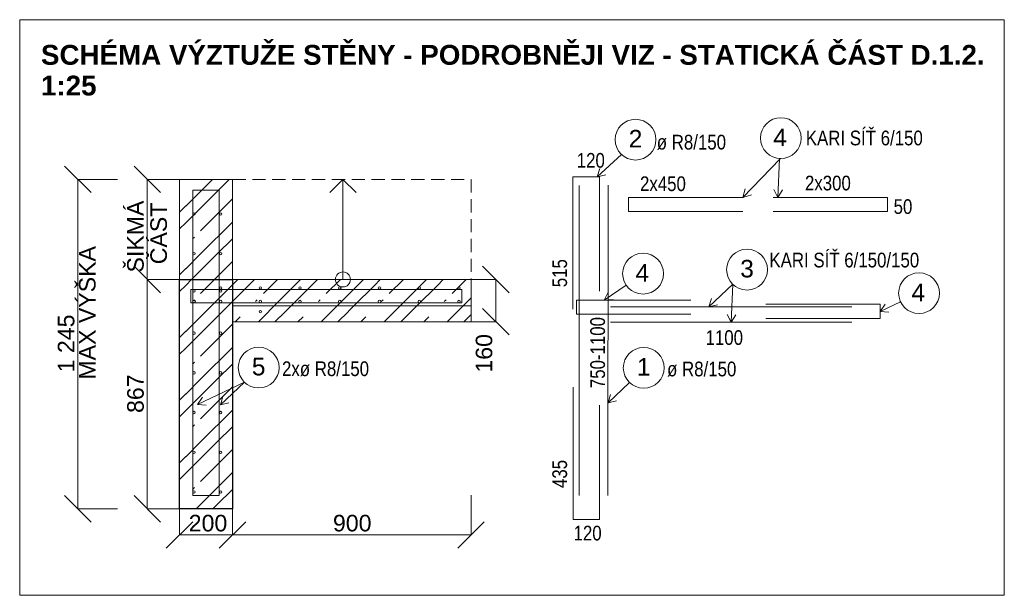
# Model space of a CAD drawing. Header units: millimetres. Extents: x 126830 to 197420, y -10585 to 21156.
# Tile 80 of 100: x 193688 to 197405, y 2380 to 4555. Entities that reach past the tile are written whole.
import ezdxf

# ---------------------------------------------------------------- set-up
doc = ezdxf.new("R2010")
doc.units = ezdxf.units.MM
doc.header["$MEASUREMENT"] = 0
doc.linetypes.add('čárkovaná 3', pattern=[75, 50, -25])
for name, color, linetype in [('Kóty - SP', 7, 'Continuous'), ('Nové_Situace - terén', 7, 'Continuous'), ('Popis', 7, 'Continuous'), ('Popis_CZ', 7, 'Continuous'), ('Situace - terén', 7, 'Continuous')]:
    doc.layers.add(name, color=color, linetype=linetype)
doc.styles.add('GENEROVANÝ_STYL_1', font='txt')
doc.styles.add('GENEROVANÝ_STYL_2', font='txt')
doc.styles.add('GENEROVANÝ_STYL_3', font='txt')
doc.styles.add('GENEROVANÝ_STYL_4', font='txt')
doc.dimstyles.new('GENEROVANÝ_STYL__10', dxfattribs={"dimtxt": 62.5, "dimasz": 95, "dimexe": 0.18, "dimexo": 150, "dimgap": 0, "dimtad": 1, "dimtih": 1, "dimtoh": 1, "dimdec": 0, "dimzin": 0, "dimdsep": 46, "dimtxsty": 'GENEROVANÝ_STYL_2', "dimblk": 'ARROWHEAD_6', "dimblk1": 'ARROWHEAD_6', "dimblk2": 'ARROWHEAD_6', "dimcen": 0.09, "dimclrd": 154, "dimclre": 154, "dimclrt": 154, "dimazin": 0, "dimtfac": 1, "dimtdec": 4, "dimtmove": 0, "dimatfit": 3, "dimfxl": 1, "dimtolj": 1, "dimtzin": 0, "dimarcsym": 0})
doc.dimstyles.new('GENEROVANÝ_STYL__4', dxfattribs={"dimtxt": 62.5, "dimasz": 95, "dimexe": 0.18, "dimexo": 150, "dimgap": 0, "dimtad": 1, "dimdec": 0, "dimzin": 0, "dimdsep": 46, "dimtxsty": 'GENEROVANÝ_STYL_2', "dimblk": 'ARROWHEAD_6', "dimblk1": 'ARROWHEAD_6', "dimblk2": 'ARROWHEAD_6', "dimcen": 0.09, "dimclrd": 154, "dimclre": 154, "dimclrt": 154, "dimazin": 0, "dimtfac": 1, "dimtdec": 4, "dimtmove": 0, "dimatfit": 3, "dimfxl": 1, "dimtolj": 1, "dimtzin": 0, "dimarcsym": 0})
doc.dimstyles.new('GENEROVANÝ_STYL__5', dxfattribs={"dimtxt": 62.5, "dimasz": 95, "dimexe": 0.18, "dimexo": 150, "dimgap": 0, "dimtad": 1, "dimdec": 0, "dimzin": 0, "dimdsep": 46, "dimtxsty": 'GENEROVANÝ_STYL_2', "dimblk": 'ARROWHEAD_6', "dimblk1": 'ARROWHEAD_6', "dimblk2": 'ARROWHEAD_6', "dimcen": 0.09, "dimclrd": 154, "dimclre": 154, "dimclrt": 154, "dimazin": 0, "dimtfac": 1, "dimtdec": 4, "dimtmove": 2, "dimatfit": 3, "dimfxl": 1, "dimtolj": 1, "dimtzin": 0, "dimarcsym": 0})
doc.dimstyles.new('GENEROVANÝ_STYL__9', dxfattribs={"dimtxt": 62.5, "dimasz": 95, "dimexe": 0.18, "dimexo": 150, "dimgap": 0, "dimtad": 1, "dimtih": 1, "dimtoh": 1, "dimdec": 0, "dimzin": 0, "dimdsep": 46, "dimtxsty": 'GENEROVANÝ_STYL_2', "dimblk": 'ARROWHEAD_6', "dimblk1": 'ARROWHEAD_6', "dimblk2": 'ARROWHEAD_6', "dimcen": 0.09, "dimclrd": 154, "dimclre": 154, "dimclrt": 154, "dimazin": 0, "dimtfac": 1, "dimtdec": 4, "dimtmove": 2, "dimatfit": 3, "dimfxl": 1, "dimtolj": 1, "dimtzin": 0, "dimarcsym": 0})

# ---------------------------------------------------------------- blocks, each defined once
blk = doc.blocks.new('*X202', base_point=(40059.5, 0))
at = {"layer": 'Situace - terén', "color": 21, "linetype": 'Continuous', "lineweight": 20, "true_color": 0xffaaaa}
for p, q in [((194608.1, 3432.9), (194649.2, 3473.9)), ((194671.4, 3432.9), (194712.4, 3473.9)), ((194845.6, 3432.9), (194886.7, 3473.9)), ((194908.9, 3432.9), (194949.9, 3473.9)), ((195083.1, 3432.9), (195124.2, 3473.9)), ((195146.4, 3432.9), (195187.4, 3473.9)), ((195320.6, 3432.9), (195361.7, 3473.9)), ((194501.3, 3413.9), (194520.3, 3432.9)), ((194589.2, 3413.9), (194608.1, 3432.9)), ((194651.7, 3413.9), (194670.6, 3432.9)), ((194738.8, 3413.9), (194757.8, 3432.9)), ((194826.7, 3413.9), (194845.6, 3432.9)), ((194889.2, 3413.9), (194908.1, 3432.9)), ((194976.3, 3413.9), (194995.3, 3432.9)), ((195064.2, 3413.9), (195083.1, 3432.9)), ((195126.7, 3413.9), (195145.6, 3432.9)), ((195213.8, 3413.9), (195232.8, 3432.9)), ((195301.7, 3413.9), (195320.6, 3432.9)), ((195364.2, 3413.9), (195383.1, 3432.9)), ((195383.9, 3432.9), (195392.2, 3441.2))]:
    blk.add_line(p, q, dxfattribs=at)
blk = doc.blocks.new('výplň_50_2', base_point=(40059.5, 0))
at = {"layer": 'Situace - terén', "color": 1, "linetype": 'Continuous', "lineweight": 13, "flags": 128}
blk.add_lwpolyline([(194491.5, 3413.9), (195392.2, 3413.9), (195392.2, 3473.9), (194491.5, 3473.9)], close=True, dxfattribs=at)
at = {"layer": 'Situace - terén', "color": 21, "linetype": 'Continuous', "lineweight": 20, "true_color": 0xffaaaa}
blk.add_blockref('*X202', (40059.5, 0), dxfattribs=at)
blk = doc.blocks.new('*X204', base_point=(40059.5, 0))
at = {"layer": 'Situace - terén', "color": 21, "linetype": 'Continuous', "lineweight": 20, "true_color": 0xffaaaa}
for p, q in [((194491.5, 3553.7), (194511.3, 3573.5)), ((194552.3, 3551.3), (194574.5, 3573.5)), ((194608.1, 3520), (194661.6, 3573.5)), ((194649.2, 3473.9), (194748.8, 3573.5)), ((194789.8, 3551.3), (194812, 3573.5)), ((194845.6, 3520), (194899.1, 3573.5)), ((194886.7, 3473.9), (194986.3, 3573.5)), ((195027.3, 3551.3), (195049.5, 3573.5)), ((195083.1, 3520), (195136.6, 3573.5)), ((195124.2, 3473.9), (195223.8, 3573.5)), ((195264.8, 3551.3), (195287, 3573.5)), ((195320.6, 3520), (195374.1, 3573.5)), ((194491.5, 3490.5), (194552.3, 3551.3)), ((194712.4, 3473.9), (194789.8, 3551.3)), ((194949.9, 3473.9), (195027.3, 3551.3)), ((195187.4, 3473.9), (195264.8, 3551.3)), ((194578.2, 3490.1), (194585.2, 3497.1)), ((194815.7, 3490.1), (194822.7, 3497.1)), ((195053.2, 3490.1), (195060.2, 3497.1)), ((195290.7, 3490.1), (195297.7, 3497.1)), ((195361.7, 3473.9), (195392.2, 3504.5))]:
    blk.add_line(p, q, dxfattribs=at)
blk = doc.blocks.new('výplň_51_2', base_point=(40059.5, 0))
at = {"layer": 'Situace - terén', "color": 1, "linetype": 'Continuous', "lineweight": 13, "flags": 128}
blk.add_lwpolyline([(194491.5, 3473.9), (195392.2, 3473.9), (195392.2, 3573.5), (194491.5, 3573.5)], close=True, dxfattribs=at)
at = {"layer": 'Situace - terén', "color": 21, "linetype": 'Continuous', "lineweight": 20, "true_color": 0xffaaaa}
blk.add_blockref('*X204', (40059.5, 0), dxfattribs=at)
blk = doc.blocks.new('Čára_29_2', base_point=(195868.6, 3960.8))
at = {"layer": 'Popis', "color": 7, "linetype": 'Continuous', "lineweight": 13}
for q in [(195959.4, 4046.2), (195878.2, 3992.5), (195900.9, 3968.4)]:
    blk.add_line((195868.6, 3960.8), q, dxfattribs=at)
blk = doc.blocks.new('Čára_30_2', base_point=(195909.2, 3107.6))
at = {"layer": 'Popis', "color": 7, "linetype": 'Continuous', "lineweight": 13}
for q in [(195990.5, 3184), (195918.8, 3139.4), (195941.5, 3115.2)]:
    blk.add_line((195909.2, 3107.6), q, dxfattribs=at)
blk = doc.blocks.new('Čára_31_2', base_point=(196289.5, 3469.8))
at = {"layer": 'Popis', "color": 7, "linetype": 'Continuous', "lineweight": 13}
for q in [(196380.3, 3555.1), (196299.1, 3501.5), (196321.8, 3477.3)]:
    blk.add_line((196289.5, 3469.8), q, dxfattribs=at)
blk = doc.blocks.new('Čára_32_2', base_point=(194908.5, 3573.5))
at = {"layer": 'Situace - terén', "color": 7, "linetype": 'Continuous', "lineweight": 13}
for p, q in [((194908.5, 3951.8), (194858.5, 3901.8)), ((194908.5, 3573.5), (194908.5, 3951.8)), ((194908.5, 3951.8), (194958.5, 3901.8))]:
    blk.add_line(p, q, dxfattribs=at)
blk = doc.blocks.new('Čára_33_2', base_point=(196374.2, 3411.8))
at = {"layer": 'Popis', "color": 7, "linetype": 'Continuous', "lineweight": 13}
for q in [(196380.3, 3555.1), (196358.9, 3441.2), (196392, 3439.7)]:
    blk.add_line((196374.2, 3411.8), q, dxfattribs=at)
blk = doc.blocks.new('Čára_43_2', base_point=(196418.4, 3883.6))
at = {"layer": 'Popis', "color": 7, "linetype": 'Continuous', "lineweight": 13}
for q in [(196558.6, 4029.4), (196426.3, 3915.8), (196450.2, 3892.8)]:
    blk.add_line((196418.4, 3883.6), q, dxfattribs=at)
blk = doc.blocks.new('Čára_44_2', base_point=(196550.7, 3883.6))
at = {"layer": 'Popis', "color": 7, "linetype": 'Continuous', "lineweight": 13}
for q in [(196555.9, 4029.4), (196535.2, 3912.9), (196568.3, 3911.7)]:
    blk.add_line((196550.7, 3883.6), q, dxfattribs=at)
blk = doc.blocks.new('Čára_45_2', base_point=(196936.6, 3452.3))
at = {"layer": 'Popis', "color": 7, "linetype": 'Continuous', "lineweight": 13}
for q in [(197013.4, 3488.7), (196955.4, 3479.6), (196969.6, 3449.6)]:
    blk.add_line((196936.6, 3452.3), q, dxfattribs=at)
blk = doc.blocks.new('Čára_46_2', base_point=(195894.9, 3495.1))
at = {"layer": 'Popis', "color": 7, "linetype": 'Continuous', "lineweight": 13}
for q in [(195977.8, 3551.9), (195909.2, 3525), (195928, 3497.6)]:
    blk.add_line((195894.9, 3495.1), q, dxfattribs=at)
blk = doc.blocks.new('*D233', base_point=(40059.5, 0))
at = {"layer": 'Kóty - SP', "color": 154, "linetype": 'Continuous', "lineweight": 13}
for p, q in [((193958, 3901.8), (193858, 4001.8)), ((193908, 2707), (193908, 3951.8)), ((194058, 3951.8), (193908, 3951.8)), ((193858, 2757), (193958, 2657)), ((194058, 2707), (193908, 2707))]:
    blk.add_line(p, q, dxfattribs=at)
at = {"layer": 'Kóty - SP', "color": 154, "lineweight": 13, "insert": (193895.5, 3222.5), "char_height": 62.5, "attachment_point": 7, "rotation": 90, "style": 'GENEROVANÝ_STYL_2'}
blk.add_mtext('\\A1;{\\pql;\\fArial|b0|i0|c0|p38;1\xa0245}', dxfattribs=at)
blk = doc.blocks.new('ARROWHEAD_6')
at = {"color": 0, "linetype": 'Continuous', "lineweight": 0}
for p, q in [((-0.5, -0.5), (0.5, 0.5)), ((0, 0), (-1, 0))]:
    blk.add_line(p, q, dxfattribs=at)
blk = doc.blocks.new('*D234', base_point=(40059.5, 0))
at = {"layer": 'Kóty - SP', "color": 154, "linetype": 'Continuous', "lineweight": 13}
for p, q in [((194119.8, 3623.5), (194219.8, 3523.5)), ((194169.8, 2707), (194169.8, 3573.5)), ((194319.8, 3573.5), (194169.8, 3573.5)), ((194119.8, 2757), (194219.8, 2657)), ((194319.8, 2707), (194169.8, 2707))]:
    blk.add_line(p, q, dxfattribs=at)
at = {"layer": 'Kóty - SP', "color": 154, "lineweight": 13, "insert": (194157.3, 3069.1), "char_height": 62.5, "attachment_point": 7, "rotation": 90, "style": 'GENEROVANÝ_STYL_2'}
blk.add_mtext('\\A1;{\\pql;\\fArial|b0|i0|c0|p38;867}', dxfattribs=at)
blk = doc.blocks.new('*D235', base_point=(40059.5, 0))
at = {"layer": 'Kóty - SP', "color": 154, "linetype": 'Continuous', "lineweight": 13}
for p, q in [((194219.8, 3901.8), (194119.8, 4001.8)), ((194169.8, 3573.5), (194169.8, 3951.8)), ((194319.8, 3951.8), (194169.8, 3951.8)), ((194119.8, 3623.5), (194219.8, 3523.5)), ((194319.8, 3573.5), (194169.8, 3573.5))]:
    blk.add_line(p, q, dxfattribs=at)
at = {"layer": 'Kóty - SP', "color": 154, "lineweight": 13, "char_height": 62.5, "attachment_point": 7, "rotation": 90, "style": 'GENEROVANÝ_STYL_2'}
for s, insert in [('\\A1;{\\pql;\\fArial|b0|i0|c0|p38;ŠIKMÁ}', (194157.3, 3599.8)), ('\\A1;{\\pql;\\fArial|b0|i0|c0|p38; ČÁST}', (194244.8, 3606.7))]:
    blk.add_mtext(s, dxfattribs=dict(at, insert=insert))
blk = doc.blocks.new('*D254', base_point=(40059.5, 0))
at = {"layer": 'Kóty - SP', "color": 154, "linetype": 'Continuous', "lineweight": 13}
for p, q in [((194291.5, 2608.2), (194291.5, 2758.2)), ((194491.5, 2608.2), (194491.5, 2758.2)), ((194341.5, 2658.2), (194241.5, 2558.2)), ((194541.5, 2658.2), (194441.5, 2558.2)), ((194291.5, 2608.2), (194491.5, 2608.2))]:
    blk.add_line(p, q, dxfattribs=at)
at = {"layer": 'Kóty - SP', "color": 154, "lineweight": 13, "insert": (194326.3, 2620.7), "char_height": 62.5, "attachment_point": 7, "style": 'GENEROVANÝ_STYL_2'}
blk.add_mtext('\\A1;{\\pql;\\fArial|b0|i0|c0|p38;200}', dxfattribs=at)
blk = doc.blocks.new('*D255', base_point=(40059.5, 0))
at = {"layer": 'Kóty - SP', "color": 154, "linetype": 'Continuous', "lineweight": 13}
for p, q in [((194491.5, 2608.2), (194491.5, 2758.2)), ((195392.2, 2608.2), (195392.2, 2758.2)), ((194541.5, 2658.2), (194441.5, 2558.2)), ((195342.2, 2558.2), (195442.2, 2658.2)), ((194491.5, 2608.2), (195392.2, 2608.2))]:
    blk.add_line(p, q, dxfattribs=at)
at = {"layer": 'Kóty - SP', "color": 154, "lineweight": 13, "insert": (194870.7, 2620.7), "char_height": 62.5, "attachment_point": 7, "style": 'GENEROVANÝ_STYL_2'}
blk.add_mtext('\\A1;{\\pql;\\fArial|b0|i0|c0|p38;900}', dxfattribs=at)
blk = doc.blocks.new('*D256', base_point=(40059.5, 0))
at = {"layer": 'Kóty - SP', "color": 154, "linetype": 'Continuous', "lineweight": 13}
for p, q in [((195535.5, 3523.5), (195435.5, 3623.5)), ((195485.5, 3573.5), (195335.5, 3573.5)), ((195485.5, 3413.9), (195485.5, 3573.5)), ((195435.5, 3463.9), (195535.5, 3363.9)), ((195485.5, 3413.9), (195335.5, 3413.9))]:
    blk.add_line(p, q, dxfattribs=at)
at = {"layer": 'Kóty - SP', "color": 154, "lineweight": 13, "insert": (195473, 3221.6), "char_height": 62.5, "attachment_point": 7, "rotation": 90, "style": 'GENEROVANÝ_STYL_2'}
blk.add_mtext('\\A1;{\\pql;\\fArial|b0|i0|c0|p38;160}', dxfattribs=at)
blk = doc.blocks.new('*X279', base_point=(40059.5, 0))
at = {"layer": 'Nové_Situace - terén', "color": 21, "linetype": 'Continuous', "lineweight": 20, "true_color": 0xffaaaa}
for p, q in [((194314.8, 3551.3), (194337, 3573.5)), ((194370.6, 3520), (194424.1, 3573.5)), ((194291.5, 3528), (194314.8, 3551.3)), ((194370.6, 3432.9), (194491.5, 3553.7)), ((194340.7, 3490.1), (194347.7, 3497.1)), ((194433.9, 3432.9), (194491.5, 3490.5)), ((194314.8, 3377), (194370.6, 3432.9)), ((194314.8, 3314.5), (194433.1, 3432.9)), ((194370.6, 3283.3), (194491.5, 3404.1)), ((194291.5, 3354.5), (194314.8, 3377.8)), ((194291.5, 3291.2), (194314.8, 3314.5)), ((194370.6, 3196.2), (194491.5, 3317)), ((194340.7, 3253.4), (194347.7, 3260.4)), ((194433.9, 3196.2), (194491.5, 3253.7)), ((194314.8, 3140.3), (194370.6, 3196.2)), ((194314.8, 3077.8), (194433.1, 3196.2)), ((194370.6, 3046.5), (194491.5, 3167.3)), ((194291.5, 3117.7), (194314.8, 3141)), ((194291.5, 3054.5), (194314.8, 3077.8)), ((194370.6, 2959.4), (194491.5, 3080.2)), ((194340.7, 3016.6), (194347.7, 3023.6)), ((194433.9, 2959.4), (194491.5, 3017)), ((194314.8, 2903.5), (194370.6, 2959.4)), ((194314.8, 2841), (194433.1, 2959.4)), ((194291.5, 2881), (194314.8, 2904.3)), ((194370.6, 2809.8), (194491.5, 2930.6)), ((194291.5, 2817.7), (194314.8, 2841)), ((194370.6, 2722.7), (194491.5, 2843.5)), ((194340.7, 2779.9), (194347.7, 2786.9)), ((194433.9, 2722.7), (194491.5, 2780.2)), ((194354.9, 2707), (194370.6, 2722.7)), ((194417.4, 2707), (194433.1, 2722.7))]:
    blk.add_line(p, q, dxfattribs=at)
blk = doc.blocks.new('výplň_62_2', base_point=(40059.5, 0))
at = {"layer": 'Nové_Situace - terén', "color": 1, "linetype": 'Continuous', "lineweight": 25, "flags": 128}
blk.add_lwpolyline([(194491.5, 2707), (194291.5, 2707), (194291.5, 3573.5), (194491.5, 3573.5)], close=True, dxfattribs=at)
at = {"layer": 'Nové_Situace - terén', "color": 21, "linetype": 'Continuous', "lineweight": 20, "true_color": 0xffaaaa}
blk.add_blockref('*X279', (40059.5, 0), dxfattribs=at)
blk = doc.blocks.new('*X291', base_point=(40059.5, 0))
at = {"layer": 'Situace - terén', "color": 21, "linetype": 'Continuous', "lineweight": 20, "true_color": 0xffaaaa}
for p, q in [((194370.6, 3906.4), (194416, 3951.8)), ((194433.9, 3906.4), (194479.3, 3951.8)), ((194314.8, 3850.5), (194370.6, 3906.4)), ((194314.8, 3788), (194433.1, 3906.4)), ((194370.6, 3756.8), (194491.5, 3877.6)), ((194291.5, 3828), (194314.8, 3851.3)), ((194291.5, 3764.7), (194314.8, 3788)), ((194370.6, 3669.7), (194491.5, 3790.5)), ((194340.7, 3726.9), (194347.7, 3733.9)), ((194433.9, 3669.7), (194491.5, 3727.2)), ((194314.8, 3613.8), (194370.6, 3669.7)), ((194337, 3573.5), (194433.1, 3669.7)), ((194291.5, 3591.2), (194314.8, 3614.5)), ((194424.1, 3573.5), (194491.5, 3640.8))]:
    blk.add_line(p, q, dxfattribs=at)
blk = doc.blocks.new('výplň_68_2', base_point=(40059.5, 0))
at = {"layer": 'Situace - terén', "color": 1, "linetype": 'Continuous', "lineweight": 13, "flags": 128}
blk.add_lwpolyline([(194491.5, 3573.5), (194291.5, 3573.5), (194291.5, 3951.8), (194491.5, 3951.8)], close=True, dxfattribs=at)
at = {"layer": 'Situace - terén', "color": 21, "linetype": 'Continuous', "lineweight": 20, "true_color": 0xffaaaa}
blk.add_blockref('*X291', (40059.5, 0), dxfattribs=at)
blk = doc.blocks.new('Čára_47_2', base_point=(194446.1, 3099.6))
at = {"layer": 'Popis', "color": 7, "linetype": 'Continuous', "lineweight": 13}
for q in [(194536.9, 3185), (194455.6, 3131.4), (194478.3, 3107.2)]:
    blk.add_line((194446.1, 3099.6), q, dxfattribs=at)
blk = doc.blocks.new('Čára_48_2', base_point=(194359.1, 3101.4))
at = {"layer": 'Popis', "color": 7, "linetype": 'Continuous', "lineweight": 13}
for q in [(194536.9, 3185), (194378, 3128.6), (194392.1, 3098.6)]:
    blk.add_line((194359.1, 3101.4), q, dxfattribs=at)

msp = doc.modelspace()

# ---------------------------------------------------------------- linework, layer by layer
at = {"color": 1, "linetype": 'Continuous', "lineweight": 18}
msp.add_line((194278.2, 3573.5), (195392.2, 3573.5), dxfattribs=at)
at = {"layer": 'Popis', "color": 7, "linetype": 'Continuous', "lineweight": 13}
for centre in [(196013, 4101.7), (196561.4, 4107.6), (196433.9, 3610.6), (196041.4, 3595.6), (197083.1, 3521.7), (194590.4, 3240.5), (196044, 3239.5)]:
    msp.add_circle(centre, 77.1, dxfattribs=at)
at = {"layer": 'Situace - terén', "color": 7, "linetype": 'Continuous', "lineweight": 13}
for p, q in [((193688.2, 4555.1), (197405, 4555.1)), ((193688.2, 2380), (193688.2, 4555.1)), ((197405, 4555.1), (197405, 2380)), ((194491.5, 3573.5), (194491.5, 3951.8)), ((197405, 2380), (193688.2, 2380))]:
    msp.add_line(p, q, dxfattribs=at)
at = {"layer": 'Situace - terén', "color": 1, "linetype": 'čárkovaná 3', "lineweight": 13}
for p, q in [((194491.5, 3951.8), (195392.2, 3951.8)), ((195392.2, 3951.8), (195392.2, 3573.5))]:
    msp.add_line(p, q, dxfattribs=at)
at = {"layer": 'Situace - terén', "color": 5, "linetype": 'Continuous', "lineweight": 13}
for p, q in [((195876.5, 3960.8), (195776.5, 3960.8)), ((195776.5, 3960.8), (195776.5, 3460.8)), ((195810.1, 3960.8), (195868.6, 3960.8)), ((195876.5, 3528.8), (195876.5, 3960.8)), ((194341.5, 2757.5), (194341.5, 3911.1)), ((194341.5, 3911.1), (194441.5, 3911.1)), ((194441.5, 3911.1), (194441.5, 2757.5)), ((195799.7, 2757.5), (195799.7, 3928.6)), ((195910.1, 3930.1), (195908.8, 2757.5)), ((194441.5, 3775), (194441.5, 3898)), ((195986.4, 3883.6), (195986.4, 3830.3)), ((196418.4, 3883.6), (195986.4, 3883.6)), ((196532.5, 3883.6), (196964.5, 3883.6)), ((196964.5, 3883.6), (196964.5, 3830.3)), ((195986.4, 3830.3), (196418.4, 3830.3)), ((196964.5, 3830.3), (196532.5, 3830.3)), ((194333.8, 3535.5), (195356.9, 3535.5)), ((194333.8, 3485.1), (194333.8, 3535.5)), ((195356.9, 3485.1), (195356.9, 3535.5)), ((195789.9, 3495.1), (195789.9, 3441.8)), ((196221.9, 3495.1), (195789.9, 3495.1)), ((194333.8, 3485.1), (195356.9, 3485.1)), ((195918.9, 3469.8), (196829.6, 3469.8)), ((196504.6, 3479.8), (196936.6, 3479.8)), ((196936.6, 3479.8), (196936.6, 3426.5)), ((195789.9, 3441.8), (196221.9, 3441.8)), ((196936.6, 3426.5), (196504.6, 3426.5)), ((195918.9, 3411.8), (196829.6, 3411.8)), ((195777.1, 2666.1), (195777.1, 3166.1)), ((195877.1, 3098.1), (195877.1, 2666.1)), ((194441.5, 2757.5), (194341.5, 2757.5)), ((195877.1, 2666.1), (195777.1, 2666.1))]:
    msp.add_line(p, q, dxfattribs=at)
at = {"layer": 'Situace - terén', "color": 1, "linetype": 'Continuous', "lineweight": 13}
msp.add_line((194491.5, 3573.5), (194291.5, 3573.5), dxfattribs=at)
at = {"layer": 'Situace - terén', "color": 5, "linetype": 'Continuous', "lineweight": 13}
for centre in [(194346.1, 3820.6), (194446.5, 3820.6), (194346.1, 3670.6), (194346.1, 3670.6), (194446.5, 3670.6), (194446.5, 3670.6), (194346.1, 3529.9), (194446.5, 3541.4), (194446.5, 3529.8), (194596.5, 3541.4), (194746.5, 3541.4), (194896.5, 3541.4), (195046.5, 3541.4), (195196.5, 3541.4), (195346.5, 3541.4), (194346.7, 3490.3), (194446.5, 3490.3), (194596.5, 3490.3), (194746.5, 3490.3), (194896.5, 3490.3), (195046.5, 3490.3), (195196.5, 3490.3), (195346.5, 3490.3), (194596.5, 3451.6), (194346.1, 3370.6), (194446.5, 3370.6), (194346.1, 3220.6), (194346.1, 3220.6), (194446.5, 3220.6), (194446.5, 3220.6), (194346.1, 3070.6), (194446.5, 3070.6), (194346.1, 2920.6), (194446.5, 2920.6), (194346.1, 2770.6), (194446.5, 2770.6)]:
    msp.add_circle(centre, 4.67, dxfattribs=at)
at = {"layer": 'Situace - terén', "color": 7, "linetype": 'Continuous', "lineweight": 13}
msp.add_circle((194908.5, 3573.5), 28.4, dxfattribs=at)

# ---------------------------------------------------------------- block references
at = {"layer": 'Nové_Situace - terén', "color": 21, "linetype": 'Continuous', "lineweight": 20, "true_color": 0xffaaaa}
msp.add_blockref('výplň_62_2', (40059.5, 0), dxfattribs=at)
at = {"layer": 'Popis', "color": 7, "linetype": 'Continuous', "lineweight": 13}
for name, p in [('Čára_29_2', (195868.6, 3960.8)), ('Čára_43_2', (196418.4, 3883.6)), ('Čára_44_2', (196550.7, 3883.6)), ('Čára_46_2', (195894.9, 3495.1)), ('Čára_31_2', (196289.5, 3469.8)), ('Čára_33_2', (196374.2, 3411.8)), ('Čára_45_2', (196936.6, 3452.3)), ('Čára_48_2', (194359.1, 3101.4)), ('Čára_47_2', (194446.1, 3099.6)), ('Čára_30_2', (195909.2, 3107.6))]:
    msp.add_blockref(name, p, dxfattribs=at)
at = {"layer": 'Situace - terén', "color": 21, "linetype": 'Continuous', "lineweight": 20, "true_color": 0xffaaaa}
for name in ['výplň_68_2', 'výplň_51_2', 'výplň_50_2']:
    msp.add_blockref(name, (40059.5, 0), dxfattribs=at)
at = {"layer": 'Situace - terén', "color": 7, "linetype": 'Continuous', "lineweight": 13}
msp.add_blockref('Čára_32_2', (194908.5, 3573.5), dxfattribs=at)

# ---------------------------------------------------------------- texts
at = {"color": 7, "linetype": 'Continuous', "lineweight": 20, "insert": (193768.6, 4267.6), "char_height": 75, "attachment_point": 7, "line_spacing_factor": 0.928077, "style": 'GENEROVANÝ_STYL_4'}
msp.add_mtext('\\A1;{\\pql;\\fArial|b1|i0|c238|p38;SCHÉMA VÝZTUŽE STĚNY\\fArial|b1|i0|c238|p38; - PODROBNĚJI VIZ - STATICKÁ ČÁST D.1.2.\\P\\pql;\\fArial|b1|i0|c238|p38;1:25}', dxfattribs=at)
at = {"color": 7, "linetype": 'Continuous', "lineweight": 13, "char_height": 55.5, "attachment_point": 7, "style": 'GENEROVANÝ_STYL_3'}
for s, insert in [('\\A1;{\\pql;\\fArial Narrow|b0|i0|c238|p34;KARI SÍŤ 6/150}', (196655.7, 4079.5)), ('\\A1;{\\pql;\\fArial Narrow|b0|i0|c238|p34;ø R\\fArial Narrow|b0|i0|c238|p34;8\\fArial Narrow|b0|i0|c238|p34;/\\fArial Narrow|b0|i0|c238|p34;150}', (196093.1, 4063)), ('\\A1;{\\pql;\\fArial Narrow|b0|i0|c238|p34;120}', (195791, 3995)), ('\\A1;{\\pql;\\fArial Narrow|b0|i0|c238|p34;2x450}', (196029.8, 3906.7)), ('\\A1;{\\pql;\\fArial Narrow|b0|i0|c238|p34;2x\\fArial Narrow|b0|i0|c238|p34;300}', (196652.5, 3909.2)), ('\\A1;{\\pql;\\fArial Narrow|b0|i0|c238|p34;50}', (196987.2, 3820.4)), ('\\A1;{\\pql;\\fArial Narrow|b0|i0|c238|p34;KARI SÍŤ 6/150/150}', (196518.3, 3618.3)), ('\\A1;{\\pql;\\fArial Narrow|b0|i0|c238|p34;1100}', (196277.3, 3325.5)), ('\\A1;{\\pql;\\fArial Narrow|b0|i0|c238|p34;2xø R\\fArial Narrow|b0|i0|c238|p34;8/150}', (194678.4, 3207)), ('\\A1;{\\pql;\\fArial Narrow|b0|i0|c238|p34;ø R\\fArial Narrow|b0|i0|c238|p34;8\\fArial Narrow|b0|i0|c238|p34;/\\fArial Narrow|b0|i0|c238|p34;150}', (196132, 3206)), ('\\A1;{\\pql;\\fArial Narrow|b0|i0|c238|p34;120}', (195779, 2586.5))]:
    msp.add_mtext(s, dxfattribs=dict(at, insert=insert))
at = {"color": 7, "linetype": 'Continuous', "lineweight": 13, "char_height": 55.5, "attachment_point": 7, "rotation": 90, "style": 'GENEROVANÝ_STYL_3'}
for s, insert in [('\\A1;{\\pql;\\fArial Narrow|b0|i0|c238|p34;515}', (195755.1, 3544.2)), ('\\A1;{\\pql;\\fArial Narrow|b0|i0|c238|p34;750-1100}', (195898.4, 3162.9)), ('\\A1;{\\pql;\\fArial Narrow|b0|i0|c238|p34;435}', (195755.2, 2785.5))]:
    msp.add_mtext(s, dxfattribs=dict(at, insert=insert))
at = {"layer": 'Kóty - SP', "color": 154, "linetype": 'Continuous', "lineweight": 13, "insert": (193912, 3447.4), "char_height": 62.5, "attachment_point": 2, "rotation": 90, "style": 'GENEROVANÝ_STYL_2'}
msp.add_mtext('\\A1;{\\pqc;\\fArial|b0|i0|c0|p38;MAX VÝŠKA}', dxfattribs=at)
at = {"layer": 'Popis_CZ', "color": 154, "linetype": 'Continuous', "lineweight": 13, "char_height": 66.313, "attachment_point": 5, "style": 'GENEROVANÝ_STYL_1'}
for s, insert in [('\\A1;{\\pqc;\\fArial|b0|i0|c238|p38;2}', (196013, 4105.5)), ('\\A1;{\\pqc;\\fArial|b0|i0|c238|p38;4}', (196558.6, 4110.3)), ('\\A1;{\\pqc;\\fArial|b0|i0|c238|p38;3}', (196433.9, 3613.9)), ('\\A1;{\\pqc;\\fArial|b0|i0|c238|p38;4}', (196038.6, 3598.3)), ('\\A1;{\\pqc;\\fArial|b0|i0|c238|p38;4}', (197080.2, 3524.4)), ('\\A1;{\\pqc;\\fArial|b0|i0|c238|p38;5}', (194590.4, 3243.8)), ('\\A1;{\\pqc;\\fArial|b0|i0|c238|p38;1}', (196044, 3243.3))]:
    msp.add_mtext(s, dxfattribs=dict(at, insert=insert))

# ---------------------------------------------------------------- dimensions: what is measured, and where the dimension line sits
at = {"layer": 'Kóty - SP', "color": 154, "linetype": 'Continuous', "lineweight": 13}
for base, p1, p2, picture, middle in [((193908, 3951.8), (194291.5, 2707), (194291.5, 3951.8), '*D233', (193864.2, 3329.9)), ((194169.806, 3573.5393), (194291.4587, 2706.9524), (194291.4587, 3573.5393), '*D234', (194126.056, 3140.5733)), ((195485.5, 3573.5), (195392.2, 3413.9), (195392.2, 3573.5), '*D256', (195441.8, 3293.1))]:
    dim = msp.add_linear_dim(base=base, p1=p1, p2=p2, angle=90, dimstyle='GENEROVANÝ_STYL__4', dxfattribs=at)
    dim.commit()
    dim.dimension.update_dxf_attribs({"geometry": picture, "text_midpoint": middle, "dimtype": 160, "text_rotation": 90})
dim = msp.add_linear_dim(base=(194169.8, 3951.8), p1=(194291.5, 3573.5), p2=(194291.5, 3951.8), angle=90, text='ŠIKMÁ^M ČÁST', dimstyle='GENEROVANÝ_STYL__5', dxfattribs=at)
dim.commit()
dim.dimension.update_dxf_attribs({"geometry": '*D235', "text_midpoint": (194213.6, 3728.9), "dimtype": 160, "text_rotation": 90})
dim = msp.add_linear_dim(base=(195392.2, 2608.2), p1=(194491.5, 2707), p2=(195392.2, 3413.9), text='900', dimstyle='GENEROVANÝ_STYL__10', dxfattribs=at)
dim.commit()
dim.dimension.update_dxf_attribs({"geometry": '*D255', "text_midpoint": (194942.2, 2652), "dimtype": 160})
dim = msp.add_linear_dim(base=(194491.5, 2608.2), p1=(194291.5, 2707), p2=(194491.5, 2707), dimstyle='GENEROVANÝ_STYL__9', dxfattribs=at)
dim.commit()
dim.dimension.update_dxf_attribs({"geometry": '*D254', "text_midpoint": (194397.7, 2652), "dimtype": 160})

doc.saveas('drawing.dxf')
